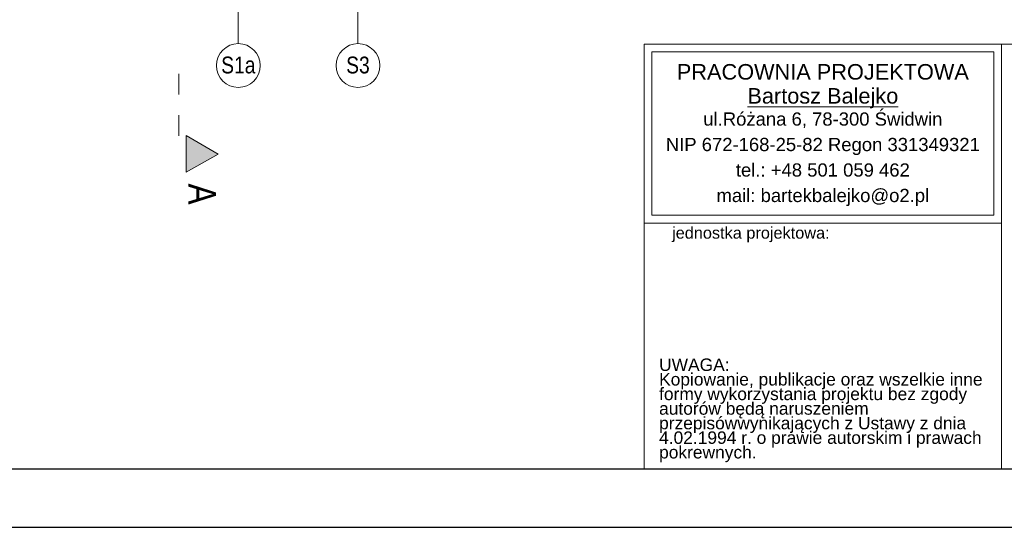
# Model space of a CAD drawing. Extents: x -558982 to 5119495, y -5290134 to 97908.
# Tile 227 of 256: x -429188 to -415714, y -29481 to -22534. Entities that reach past the tile are written whole.
import ezdxf

# ---------------------------------------------------------------- set-up
doc = ezdxf.new("R2010")
doc.units = 0
doc.header["$MEASUREMENT"] = 0
doc.linetypes.add('Dashed', pattern=[564.444447, 282.222223, -282.222223])
doc.layers.add('$ IE TABELA', color=7, linetype='Continuous')
doc.layers.add('Arch opisy', color=252, linetype='Continuous')
for name, color, linetype, lineweight in [('Arch opisy_Nr_Pióra__1', 252, 'Continuous', 25), ('Arch opisy_Nr_Pióra__21', 252, 'Continuous', 9), ('ARCH TABELA_Nr_Pióra__21', 252, 'Continuous', 9), ('ARCH TABELA_Nr_Pióra__7', 252, 'Continuous', 13), ('INWENT OPISY_Nr_Pióra__21', 252, 'Continuous', 9), ('INWENT OPISY_Nr_Pióra__41', 252, 'Continuous', 15)]:
    doc.layers.add(name, color=color, linetype=linetype, lineweight=lineweight)
doc.styles.add('GENERATED_STYLE_5', font='ARIALN.TTF')
doc.styles.add('GENERATED_STYLE_7', font='arial.ttf')
doc.styles.add('GENERATED_STYLE_8', font='arial.ttf')

# ---------------------------------------------------------------- blocks, each defined once
blk = doc.blocks.new('Linia_50', base_point=(-417154, 22733))
at = {"layer": 'Arch opisy_Nr_Pióra__21', "linetype": 'Continuous'}
blk.add_line((-417154, 22733), (-417154, 20653), dxfattribs=at)
blk.add_circle((-417154, 20353), 300, dxfattribs=at)
blk = doc.blocks.new('Linia_54', base_point=(-415517, 22733))
at = {"layer": 'Arch opisy_Nr_Pióra__21', "linetype": 'Continuous'}
blk.add_line((-415517, 22733), (-415517, 20653), dxfattribs=at)
blk.add_circle((-415517, 20353), 300, dxfattribs=at)
blk = doc.blocks.new('a3eee')
at = {"layer": '$ IE TABELA'}
for p, q in [((19890.8, 1286.8), (23840.8, 1286.8)), ((19730.8, 1206.8), (23930.8, 1206.8))]:
    blk.add_line(p, q, dxfattribs=at)

msp = doc.modelspace()

# ---------------------------------------------------------------- hatches: boundary and pattern name
at = {"layer": 'INWENT OPISY_Nr_Pióra__21', "linetype": 'Continuous'}
msp.add_hatch(color=256, dxfattribs=at).paths.add_polyline_path([(-426473, -24376), (-426909, -24620), (-426909, -24120)], flags=0)

# ---------------------------------------------------------------- linework, layer by layer
at = {"layer": 'ARCH TABELA_Nr_Pióra__21', "color": 0, "linetype": 'Continuous'}
for p, q in [((-420643, -28681), (-420643, -22870)), ((-420643, -22870), (-415750, -22870)), ((-420643, -25317), (-420643, -22870)), ((-420643, -22870), (-403143, -22870)), ((-415750, -22870), (-415750, -28681)), ((-415750, -25317), (-415750, -22870)), ((-420537, -25210), (-420537, -22976)), ((-420537, -22976), (-415856, -22976)), ((-415856, -25210), (-415856, -22976)), ((-415750, -28681), (-415750, -23270)), ((-420643, -25317), (-415750, -25317)), ((-420537, -25210), (-415856, -25210)), ((-420643, -28681), (-415750, -28681)), ((-403143, -28681), (-415750, -28681))]:
    msp.add_line(p, q, dxfattribs=at)
at = {"layer": 'INWENT OPISY_Nr_Pióra__41', "linetype": 'Dashed'}
msp.add_line((-427009, -23276), (-427009, -24376), dxfattribs=at)
at = {"layer": 'INWENT OPISY_Nr_Pióra__41', "linetype": 'Continuous'}
for p, q in [((-426909, -24620), (-426909, -24120)), ((-426473, -24376), (-426909, -24120)), ((-426909, -24620), (-426473, -24376))]:
    msp.add_line(p, q, dxfattribs=at)

# ---------------------------------------------------------------- block references
at = {"layer": '$ IE TABELA', "transparency": 33554687, "xscale": 10, "yscale": 10, "zscale": 10}
msp.add_blockref('a3eee', (-641551, -41549), dxfattribs=at)
at = {"layer": 'Arch opisy', "linetype": 'Continuous'}
for name, p in [('Linia_50', (-426196, -20781)), ('Linia_54', (-424559, -20781))]:
    msp.add_blockref(name, p, dxfattribs=at)

# ---------------------------------------------------------------- texts
at = {"layer": 'Arch opisy_Nr_Pióra__1', "linetype": 'Continuous', "char_height": 230, "attachment_point": 2, "style": 'GENERATED_STYLE_5'}
for s, insert in [('{S1a}', (-426196, -23039)), ('{S3}', (-424559, -23039))]:
    msp.add_mtext(s, dxfattribs=dict(at, insert=insert))
at = {"layer": 'ARCH TABELA_Nr_Pióra__7', "color": 0, "linetype": 'Continuous', "insert": (-418197, -23141), "char_height": 212.77, "attachment_point": 2, "line_spacing_factor": 0.926719, "style": 'GENERATED_STYLE_8'}
msp.add_mtext('{PRACOWNIA PROJEKTOWA\\P\\LBartosz Balejko}', dxfattribs=at)
at = {"layer": 'ARCH TABELA_Nr_Pióra__7', "color": 0, "linetype": 'Continuous', "style": 'GENERATED_STYLE_7'}
for s, insert, char_height, width, attachment_point, line_spacing_factor in [('{ul.Różana 6, 78-300 Świdwin\\PNIP 672-168-25-82 Regon 331349321\\Ptel.: +48 501 059 462\\Pmail: bartekbalejko@o2.pl}', (-418197, -23803), 180.85, 4680.85, 2, 1.156383), ('{UWAGA:\\PKopiowanie, publikacje oraz wszelkie inne formy wykorzystania projektu bez zgody autorów będą naruszeniem przepisówwynikających z Ustawy z dnia 4.02.1994 r. o prawie autorskim i prawach pokrewnych.}', (-420438, -27171), 170.213, 4483.41, 1, 0.703415)]:
    msp.add_mtext(s, dxfattribs=dict(at, insert=insert, char_height=char_height, width=width, attachment_point=attachment_point, line_spacing_factor=line_spacing_factor))
at = {"layer": 'ARCH TABELA_Nr_Pióra__7', "color": 0, "linetype": 'Continuous', "insert": (-420260, -25371), "char_height": 159.58, "attachment_point": 1, "style": 'GENERATED_STYLE_7'}
msp.add_mtext('{jednostka projektowa:}', dxfattribs=at)
at = {"layer": 'INWENT OPISY_Nr_Pióra__21', "linetype": 'Continuous', "insert": (-426502, -24920), "char_height": 380, "attachment_point": 2, "rotation": 270, "style": 'GENERATED_STYLE_5'}
msp.add_mtext('{A}', dxfattribs=at)

doc.saveas('drawing.dxf')
